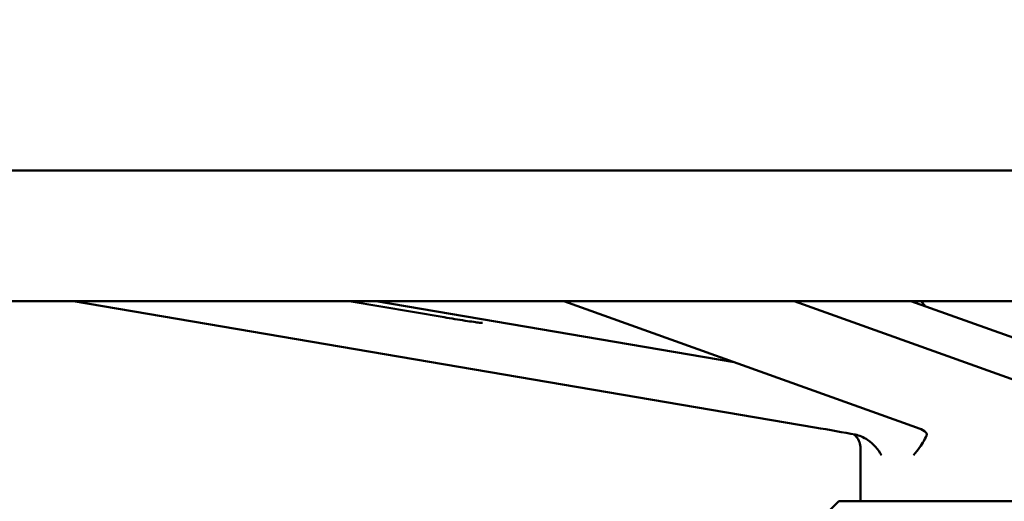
# Model space of a CAD drawing. Header units: millimetres. Extents: x -4672 to 9781, y -278 to 1426.
# Tile 21 of 29: x 1157 to 1271, y 867 to 922. Entities that reach past the tile are written whole.
import ezdxf

# ---------------------------------------------------------------- set-up
doc = ezdxf.new("R2010")
doc.units = ezdxf.units.MM
doc.header["$LTSCALE"] = 4
doc.layers.add('Видимый контур (ГОСТ)', color=7, linetype='Continuous', lineweight=50)
doc.layers.add('Размер (ГОСТ)', color=7, linetype='Continuous', lineweight=25)
doc.styles.add('Обычный текст (ГОСТ)', font='GOST Common Italic.ttf')
doc.dimstyles.new('Диаметр (ГОСТ)', dxfattribs={"dimscale": 4, "dimtxt": 3.5, "dimasz": 3.5, "dimexe": 1, "dimexo": 0, "dimgap": 0.5, "dimtad": 1, "dimtxsty": 'Обычный текст (ГОСТ)', "dimblk": 'Filled-1', "dimcen": 0.09, "dimdle": 15, "dimclrd": 256, "dimclre": 256, "dimclrt": 256, "dimazin": 2, "dimtfac": 0.714286, "dimtdec": 3, "dimtmove": 0, "dimatfit": 3, "dimfxl": 1, "dimtolj": 1, "dimlwd": 25, "dimlwe": 25, "dimarcsym": 0})

# ---------------------------------------------------------------- blocks, each defined once
blk = doc.blocks.new('Filled-1')
at = {"color": 0}
for p, q in [((0, 0), (-1, 0.1429)), ((-1, 0.1429), (-1, -0.1429)), ((-1, 0), (0, 0)), ((-1, -0.1429), (0, 0))]:
    blk.add_line(p, q, dxfattribs=at)
at = {"color": 0, "flags": 128}
blk.add_lwpolyline([(-1, -0.1429), (0, 0), (-1, 0.1429), (-1, -0.1429)], dxfattribs=at)
at = {"color": 0}
blk.add_solid([(-1, -0.1429), (0, 0), (-1, 0.1429), (-1, -0.1429)], dxfattribs=at)
blk = doc.blocks.new('*D15')
at = {"layer": 'Defpoints', "color": 0, "linetype": 'Continuous', "transparency": 16777216}
for p in [(1469.12, 959.6), (1119.12, 899.6), (1469.12, 899.6)]:
    blk.add_point(p, dxfattribs=at)
at = {"layer": 'Размер (ГОСТ)', "linetype": 'Continuous', "lineweight": 25, "transparency": 16777216}
for p, q in [((1119.12, 899.6), (1119.12, 963.6)), ((1469.12, 899.6), (1469.12, 963.6)), ((1133.12, 959.6), (1455.12, 959.6))]:
    blk.add_line(p, q, dxfattribs=at)
at = {"layer": 'Размер (ГОСТ)', "linetype": 'Continuous', "lineweight": 25, "transparency": 16777216, "xscale": 14, "yscale": 14, "zscale": 14, "rotation": 180}
blk.add_blockref('Filled-1', (1119.12, 959.6), dxfattribs=at)
at = {"layer": 'Размер (ГОСТ)', "linetype": 'Continuous', "lineweight": 25, "transparency": 16777216, "xscale": 14, "yscale": 14, "zscale": 14}
blk.add_blockref('Filled-1', (1469.12, 959.6), dxfattribs=at)
at = {"layer": 'Размер (ГОСТ)', "linetype": 'Continuous', "lineweight": 25, "transparency": 16777216, "insert": (1271.16, 981.74), "char_height": 14, "attachment_point": 1, "style": 'Обычный текст (ГОСТ)'}
blk.add_mtext('\\A1;\\fGOST Common|b0|i1;{\\H14.0000;\ue90d350}', dxfattribs=at)

msp = doc.modelspace()

# ---------------------------------------------------------------- linework, layer by layer
at = {"layer": 'Видимый контур (ГОСТ)'}
for p, q in [((1124.122, 904.597), (1464.122, 904.597)), ((1464.122, 889.597), (1124.122, 889.597)), ((1163.624, 889.597), (1248.879, 875.081)), ((1206.253, 887.733), (1195.305, 889.597)), ((1198.417, 889.597), (1239.585, 882.587)), ((1260.571, 875.081), (1219.989, 889.597)), ((1246.487, 889.597), (1287.07, 875.081)), ((1286.523, 880.078), (1259.912, 889.597)), ((1261.104, 889.597), (1261.611, 888.989)), ((1254.122, 872.729), (1254.122, 866.597)), ((1251.622, 866.597), (1249.003, 863.978)), ((1336.622, 866.597), (1251.622, 866.597))]:
    msp.add_line(p, q, dxfattribs=at)
for centre, major_axis, ratio, start_param, end_param in [((1247.149, 875.081), (10, -1.653), 0.0282322, 0.8870288, 1.4016468), ((1251.738, 875.081), (9.999, -0.804), 0.1471993, 6.2683743, 6.7829923)]:
    msp.add_ellipse(centre, major_axis=major_axis, ratio=ratio, start_param=start_param, end_param=end_param, dxfattribs=at)
for points, knots in [([(1210.665, 887.085), (1210.665, 887.085), (1210.655, 887.086), (1210.598, 887.089), (1210.523, 887.095), (1210.281, 887.121), (1210.084, 887.145), (1209.583, 887.211), (1209.27, 887.255), (1208.571, 887.358), (1208.184, 887.418), (1207.377, 887.546), (1206.958, 887.614), (1206.447, 887.7), (1206.35, 887.716), (1206.253, 887.733)], [4.9041631, 4.9041631, 4.9041631, 4.9041631, 4.9795886, 4.9795886, 5.1622966, 5.1622966, 5.438331, 5.438331, 5.7464651, 5.7464651, 6.0619449, 6.0619449, 6.3793657, 6.3793657, 6.454655, 6.454655, 6.454655, 6.454655]), ([(1253.338, 874.286), (1253.358, 874.271), (1253.381, 874.254), (1253.456, 874.195), (1253.518, 874.143), (1253.691, 873.961), (1253.82, 873.81), (1254.025, 873.369), (1254.102, 873.126), (1254.121, 872.805), (1254.122, 872.767), (1254.122, 872.729)], [-0.227064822, -0.227064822, -0.227064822, -0.227064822, -0.220278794, -0.220278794, -0.206617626, -0.206617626, -0.188389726, -0.188389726, -0.17552052, -0.17552052, -0.173816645, -0.173816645, -0.173816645, -0.173816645]), ([(1256.544, 871.891), (1256.542, 871.893), (1256.541, 871.896), (1256.155, 872.557), (1255.607, 873.187), (1254.476, 873.955), (1253.987, 874.164), (1253.503, 874.255)], [-0.00146809, -0.00146809, -0.00146809, -0.00146809, 0, 0, 0.38910824, 0.38910824, 0.65713201, 0.65713201, 0.65713201, 0.65713201]), ([(1261.735, 874.255), (1261.733, 874.246), (1261.731, 874.236), (1261.698, 874.107), (1261.6, 873.862), (1261.15, 873.07), (1260.757, 872.495), (1260.219, 871.896), (1260.217, 871.893), (1260.215, 871.891)], [0, 0, 0, 0, 0.01854263, 0.01854263, 0.22110033, 0.22110033, 0.47740552, 0.47740552, 0.47847341, 0.47847341, 0.47847341, 0.47847341])]:
    msp.add_open_spline(points, degree=3, knots=knots, dxfattribs=at)

# ---------------------------------------------------------------- dimensions: what is measured, and where the dimension line sits
at = {"layer": 'Размер (ГОСТ)', "linetype": 'Continuous', "lineweight": 25}
dim = msp.add_linear_dim(base=(1469.122, 959.597), p1=(1119.122, 899.597), p2=(1469.122, 899.597), angle=180, text='\\fGOST Common|b0|i1;{\\H14.0000;\ue90d<>}', dimstyle='Диаметр (ГОСТ)', override={"dimgap": 0.5, "dimdec": 2, "dimtol": 0, "dimlim": 0, "dimtp": 0, "dimtm": 0, "dimtdec": 3, "dimtofl": 0, "dimatfit": 1}, dxfattribs=at)
dim.commit()
dim.dimension.update_dxf_attribs({"geometry": '*D15', "text_midpoint": (1294.122, 959.597), "dimtype": 160})

doc.saveas('drawing.dxf')
